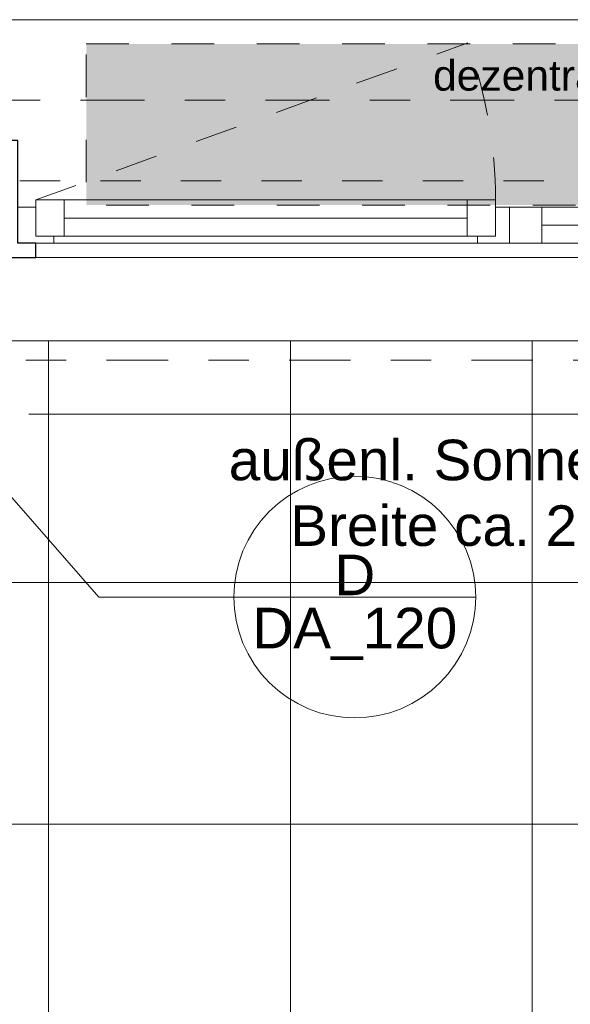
# Model space of a CAD drawing. Header units: metres. Extents: x -180 to 4, y -50 to 6.
# Tile 172 of 256: x -90.82 to -89.46, y -33.44 to -31. Entities that reach past the tile are written whole.
import ezdxf

# ---------------------------------------------------------------- set-up
doc = ezdxf.new("R2010")
doc.units = ezdxf.units.M
doc.header["$LTSCALE"] = 0.05
doc.header["$PDMODE"] = 1
doc.header["$PDSIZE"] = -2
for name, pattern in [('ISO-10 Strichpunktlinie', [4.699, 3.048, -0.762, 0.127, -0.762]), ('Linienart-20', [2.116531, 1.058062, -1.058469]), ('Linienart-34', [4.233, 2.116, -2.117]), ('Linienart-53', [5.291531, 3.175, -1.058062, 0.352704, -0.705764])]:
    doc.linetypes.add(name, pattern=pattern)
for name, color, linetype, lineweight, true_color in [('30 -33 Aussenwände- 7 Fassade_ Elemente', 7, 'Continuous', 9, 0x00aacc), ('30 -35 Decken- 1 Konstruktion-Träger- Stahlbeton', 7, 'Continuous', 13, 0x33aa00), ('70 -72 Beschriftung- 1 Beschriftung allgemein', 7, 'Continuous', 9, 0xff6633), ('70 -72 Beschriftung- 7 Detailverweise', 7, 'Continuous', 9, 0x00dd00), ('70 -72 Beschriftung- 7 Detailverweise Linie', 7, 'Continuous', 9, 0x00dd00), ('70 -73 Bauteildarst.- 3 verdeckt 0.35', 4, 'Linienart-34', 35, 0x00ffff), ('CW-Unsichtbar', 7, 'Continuous', 9, 0x599559)]:
    doc.layers.add(name, color=color, linetype=linetype, lineweight=lineweight, true_color=true_color)
for name, color, linetype, lineweight in [('30 -33 Aussenwände- 8 Sonnenschutz', 7, 'Continuous', 9), ('60- 61 allgemeine Ausstattung- 4 Terrassen', 7, 'Continuous', 9), ('70 -71 Achsen- 1 Gebäudeachsen', 7, 'Linienart-53', 18), ('Keine', 7, 'Continuous', 9)]:
    doc.layers.add(name, color=color, linetype=linetype, lineweight=lineweight)
doc.styles.add('Arial', font='arial.ttf')

# ---------------------------------------------------------------- blocks, each defined once
blk = doc.blocks.new('Gruppe-2777')
at = {"color": 255, "linetype": 'Continuous', "lineweight": 9, "transparency": 33554687}
blk.add_wipeout([(-0.605, 0.035), (-0.605, -0.225), (0.605, -0.225), (0.605, 0.035)], dxfattribs=at).dxf.layer = '30 -33 Aussenwände- 7 Fassade_ Elemente'
at = {"layer": '30 -33 Aussenwände- 7 Fassade_ Elemente', "color": 7, "linetype": 'Continuous', "lineweight": 9, "transparency": 33554687, "flags": 128}
blk.add_lwpolyline([(-0.605, 0.035), (-0.605, -0.225), (0.605, -0.225), (0.605, 0.035)], dxfattribs=at)
blk = doc.blocks.new('Gruppe-2778')
at = {"color": 255, "linetype": 'Continuous', "lineweight": 9, "transparency": 33554687}
blk.add_wipeout([(-0.605, 0.125), (-0.605, 0.225), (0.605, 0.225), (0.605, 0.125)], dxfattribs=at).dxf.layer = '30 -33 Aussenwände- 7 Fassade_ Elemente'
at = {"layer": '30 -33 Aussenwände- 7 Fassade_ Elemente', "color": 7, "linetype": 'Continuous', "lineweight": 9, "transparency": 33554687, "flags": 128}
blk.add_lwpolyline([(-0.605, 0.125), (-0.605, 0.225), (0.605, 0.225), (0.605, 0.125)], dxfattribs=at)
blk = doc.blocks.new('Gruppe-2779')
at = {"color": 255, "linetype": 'Continuous', "lineweight": 5, "transparency": 33554687}
blk.add_wipeout([(-0.525, 0.1075), (-0.525, 0.125), (0.525, 0.125), (0.525, 0.1075)], dxfattribs=at).dxf.layer = '30 -33 Aussenwände- 7 Fassade_ Elemente'
blk = doc.blocks.new('Gruppe-2780')
at = {"layer": '30 -33 Aussenwände- 7 Fassade_ Elemente', "color": 7, "linetype": 'Continuous', "lineweight": 9, "transparency": 33554687}
blk.add_line((-0.525, 0.125), (0.525, 0.125), dxfattribs=at)
at = {"color": 255, "linetype": 'Continuous', "lineweight": 9, "transparency": 33554687}
blk.add_wipeout([(-0.5, 0.1075), (0.5, 0.1075), (0.5, 0.0175), (-0.5, 0.0175)], dxfattribs=at).dxf.layer = '30 -33 Aussenwände- 7 Fassade_ Elemente'
at = {"layer": '30 -33 Aussenwände- 7 Fassade_ Elemente', "color": 7, "linetype": 'Continuous', "lineweight": 9, "transparency": 33554687}
blk.add_line((-0.5, 0.0625), (0.5, 0.0625), dxfattribs=at)
at = {"layer": '30 -33 Aussenwände- 7 Fassade_ Elemente', "color": 7, "linetype": 'Continuous', "lineweight": 9, "transparency": 33554687, "flags": 128}
blk.add_lwpolyline([(-0.5, 0.1075), (0.5, 0.1075), (0.5, 0.0175), (-0.5, 0.0175)], close=True, dxfattribs=at)
blk = doc.blocks.new('Gruppe-2781')
at = {"color": 255, "linetype": 'Continuous', "lineweight": 9, "transparency": 33554687}
for points in [[(-0.605, 0.125), (-0.525, 0.125), (-0.525, 0.035), (-0.605, 0.035)], [(0.605, 0.125), (0.525, 0.125), (0.525, 0.035), (0.605, 0.035)]]:
    blk.add_wipeout(points, dxfattribs=at).dxf.layer = '30 -33 Aussenwände- 7 Fassade_ Elemente'
at = {"layer": '30 -33 Aussenwände- 7 Fassade_ Elemente', "color": 7, "linetype": 'Continuous', "lineweight": 9, "transparency": 33554687, "flags": 128}
for points in [[(-0.605, 0.125), (-0.525, 0.125), (-0.525, 0.035), (-0.605, 0.035)], [(0.605, 0.125), (0.525, 0.125), (0.525, 0.035), (0.605, 0.035)]]:
    blk.add_lwpolyline(points, close=True, dxfattribs=at)
at = {"color": 255, "linetype": 'Continuous', "lineweight": 9, "transparency": 33554687}
for points in [[(-0.57, 0.1075), (-0.5, 0.1075), (-0.5, 0.0175), (-0.57, 0.0175)], [(0.5, 0.1075), (0.57, 0.1075), (0.57, 0.0175), (0.5, 0.0175)]]:
    blk.add_wipeout(points, dxfattribs=at).dxf.layer = '30 -33 Aussenwände- 7 Fassade_ Elemente'
at = {"layer": '30 -33 Aussenwände- 7 Fassade_ Elemente', "color": 7, "linetype": 'Continuous', "lineweight": 9, "transparency": 33554687}
for p, q in [((-0.57, 0.0175), (-0.57, 0.1075)), ((-0.5, 0.1075), (-0.5, 0.0175)), ((-0.5, 0.0175), (-0.5, 0.1075)), ((0.5, 0.1075), (0.5, 0.0175)), ((0.5, 0.0175), (0.5, 0.1075)), ((0.57, 0.0175), (0.57, 0.1075))]:
    blk.add_line(p, q, dxfattribs=at)
at = {"layer": '30 -33 Aussenwände- 7 Fassade_ Elemente', "color": 7, "linetype": 'Continuous', "lineweight": 9, "transparency": 33554687, "flags": 128}
for points in [[(-0.57, 0.1075), (-0.5, 0.1075), (-0.5, 0.0175), (-0.57, 0.0175)], [(0.5, 0.1075), (0.57, 0.1075), (0.57, 0.0175), (0.5, 0.0175)]]:
    blk.add_lwpolyline(points, close=True, dxfattribs=at)
blk = doc.blocks.new('Gruppe-2782')
at = {"layer": '30 -33 Aussenwände- 7 Fassade_ Elemente', "color": 7, "transparency": 33554687}
for name in ['Gruppe-2778', 'Gruppe-2777']:
    blk.add_blockref(name, (0, 0), dxfattribs=at)
blk.add_blockref('Gruppe-2779', (0, 0), dxfattribs=at)
blk.add_blockref('Gruppe-2780', (0, 0), dxfattribs=at)
blk.add_blockref('Gruppe-2781', (0, 0), dxfattribs=at)
blk = doc.blocks.new('Fenster (2D)-103')
at = {"layer": 'CW-Unsichtbar', "linetype": 'Continuous', "lineweight": 5, "transparency": 33554687}
for p in [(-0.605, 0), (0.605, 0)]:
    blk.add_point(p, dxfattribs=at)
at = {"layer": '30 -33 Aussenwände- 7 Fassade_ Elemente', "color": 0, "flags": 1}
for tag in ['IFC_UUID', 'instanceID']:
    blk.add_attdef(tag, (-90.816, -31.652), '', height=0.00018, dxfattribs=at)
at = {"layer": '30 -33 Aussenwände- 7 Fassade_ Elemente', "color": 7, "transparency": 33554687}
blk.add_blockref('Gruppe-2782', (0, 0), dxfattribs=at)
blk = doc.blocks.new('Gruppe-2795')
at = {"color": 255, "linetype": 'Continuous', "lineweight": 9, "transparency": 33554687}
blk.add_wipeout([(-0.605, 0.035), (-0.605, -0.225), (0.605, -0.225), (0.605, 0.035)], dxfattribs=at).dxf.layer = '30 -33 Aussenwände- 7 Fassade_ Elemente'
at = {"layer": '30 -33 Aussenwände- 7 Fassade_ Elemente', "color": 7, "linetype": 'Continuous', "lineweight": 9, "transparency": 33554687, "flags": 128}
blk.add_lwpolyline([(-0.605, 0.035), (-0.605, -0.225), (0.605, -0.225), (0.605, 0.035)], dxfattribs=at)
blk = doc.blocks.new('Gruppe-2796')
at = {"color": 255, "linetype": 'Continuous', "lineweight": 9, "transparency": 33554687}
blk.add_wipeout([(-0.605, 0.125), (-0.605, 0.225), (0.605, 0.225), (0.605, 0.125)], dxfattribs=at).dxf.layer = '30 -33 Aussenwände- 7 Fassade_ Elemente'
at = {"layer": '30 -33 Aussenwände- 7 Fassade_ Elemente', "color": 7, "linetype": 'Continuous', "lineweight": 9, "transparency": 33554687, "flags": 128}
blk.add_lwpolyline([(-0.605, 0.125), (-0.605, 0.225), (0.605, 0.225), (0.605, 0.125)], dxfattribs=at)
blk = doc.blocks.new('Gruppe-2797')
at = {"color": 255, "linetype": 'Continuous', "lineweight": 5, "transparency": 33554687}
blk.add_wipeout([(-0.525, 0.1075), (-0.525, 0.125), (0.525, 0.125), (0.525, 0.1075)], dxfattribs=at).dxf.layer = '30 -33 Aussenwände- 7 Fassade_ Elemente'
blk = doc.blocks.new('Gruppe-2798')
at = {"layer": '30 -33 Aussenwände- 7 Fassade_ Elemente', "color": 7, "linetype": 'Continuous', "lineweight": 9, "transparency": 33554687}
blk.add_line((-0.525, 0.125), (0.525, 0.125), dxfattribs=at)
at = {"color": 255, "linetype": 'Continuous', "lineweight": 9, "transparency": 33554687}
blk.add_wipeout([(-0.525, 0.125), (0.525, 0.125), (0.525, 0.035), (-0.525, 0.035)], dxfattribs=at).dxf.layer = '30 -33 Aussenwände- 7 Fassade_ Elemente'
at = {"layer": '30 -33 Aussenwände- 7 Fassade_ Elemente', "color": 7, "linetype": 'Continuous', "lineweight": 9, "transparency": 33554687}
blk.add_line((0.525, 0.08), (-0.525, 0.08), dxfattribs=at)
at = {"layer": '30 -33 Aussenwände- 7 Fassade_ Elemente', "color": 7, "linetype": 'Continuous', "lineweight": 9, "transparency": 33554687, "flags": 128}
blk.add_lwpolyline([(-0.525, 0.125), (0.525, 0.125), (0.525, 0.035), (-0.525, 0.035)], close=True, dxfattribs=at)
blk = doc.blocks.new('Gruppe-2799')
at = {"color": 255, "linetype": 'Continuous', "lineweight": 9, "transparency": 33554687}
for points in [[(-0.605, 0.125), (-0.525, 0.125), (-0.525, 0.035), (-0.605, 0.035)], [(0.605, 0.125), (0.525, 0.125), (0.525, 0.035), (0.605, 0.035)]]:
    blk.add_wipeout(points, dxfattribs=at).dxf.layer = '30 -33 Aussenwände- 7 Fassade_ Elemente'
at = {"layer": '30 -33 Aussenwände- 7 Fassade_ Elemente', "color": 7, "linetype": 'Continuous', "lineweight": 9, "transparency": 33554687}
for p, q in [((-0.605, 0.035), (-0.605, 0.125)), ((-0.525, 0.035), (-0.525, 0.125)), ((0.525, 0.035), (0.525, 0.125)), ((0.605, 0.035), (0.605, 0.125))]:
    blk.add_line(p, q, dxfattribs=at)
at = {"layer": '30 -33 Aussenwände- 7 Fassade_ Elemente', "color": 7, "linetype": 'Continuous', "lineweight": 9, "transparency": 33554687, "flags": 128}
for points in [[(-0.605, 0.125), (-0.525, 0.125), (-0.525, 0.035), (-0.605, 0.035)], [(0.605, 0.125), (0.525, 0.125), (0.525, 0.035), (0.605, 0.035)]]:
    blk.add_lwpolyline(points, close=True, dxfattribs=at)
blk = doc.blocks.new('Gruppe-2800')
at = {"layer": '30 -33 Aussenwände- 7 Fassade_ Elemente', "color": 7, "transparency": 33554687}
for name in ['Gruppe-2796', 'Gruppe-2795']:
    blk.add_blockref(name, (0, 0), dxfattribs=at)
blk.add_blockref('Gruppe-2797', (0, 0), dxfattribs=at)
blk.add_blockref('Gruppe-2798', (0, 0), dxfattribs=at)
blk.add_blockref('Gruppe-2799', (0, 0), dxfattribs=at)
blk = doc.blocks.new('Fenster (2D)-104')
at = {"layer": 'CW-Unsichtbar', "linetype": 'Continuous', "lineweight": 5, "transparency": 33554687}
for p in [(-0.605, 0), (0.605, 0)]:
    blk.add_point(p, dxfattribs=at)
at = {"layer": '30 -33 Aussenwände- 7 Fassade_ Elemente', "color": 0, "flags": 1}
for tag in ['IFC_UUID', 'instanceID']:
    blk.add_attdef(tag, (-89.606, -31.652), '', height=0.00018, dxfattribs=at)
at = {"layer": '30 -33 Aussenwände- 7 Fassade_ Elemente', "color": 7, "transparency": 33554687}
blk.add_blockref('Gruppe-2800', (0, 0), dxfattribs=at)
blk = doc.blocks.new('Gruppe-2801')
at = {"color": 255}
blk.add_wipeout([(-89.606, -31.462), (-88.386, -31.462), (-88.386, -31.552), (-89.606, -31.552)], dxfattribs=at).dxf.layer = '30 -33 Aussenwände- 7 Fassade_ Elemente'
at = {"layer": '30 -33 Aussenwände- 7 Fassade_ Elemente', "flags": 128}
blk.add_lwpolyline([(-89.606, -31.462), (-88.386, -31.462), (-88.386, -31.552), (-89.606, -31.552)], close=True, dxfattribs=at)
at = {"color": 255, "lineweight": 18}
for points in [[(-89.606, -31.462), (-89.526, -31.462), (-89.526, -31.552), (-89.606, -31.552)], [(-88.476, -31.462), (-88.386, -31.462), (-88.386, -31.552), (-88.476, -31.552)]]:
    blk.add_wipeout(points, dxfattribs=at).dxf.layer = '30 -33 Aussenwände- 7 Fassade_ Elemente'
at = {"layer": '30 -33 Aussenwände- 7 Fassade_ Elemente', "lineweight": 18}
blk.add_line((-89.526, -31.507), (-88.476, -31.507), dxfattribs=at)
at = {"layer": '30 -33 Aussenwände- 7 Fassade_ Elemente', "lineweight": 18, "flags": 128}
for points in [[(-89.606, -31.462), (-89.526, -31.462), (-89.526, -31.552), (-89.606, -31.552)], [(-88.476, -31.462), (-88.386, -31.462), (-88.386, -31.552), (-88.476, -31.552)]]:
    blk.add_lwpolyline(points, close=True, dxfattribs=at)
at = {"color": 255}
blk.add_wipeout([(-90.826, -31.462), (-89.606, -31.462), (-89.606, -31.552), (-90.826, -31.552)], dxfattribs=at).dxf.layer = '30 -33 Aussenwände- 7 Fassade_ Elemente'
at = {"layer": '30 -33 Aussenwände- 7 Fassade_ Elemente', "flags": 128}
blk.add_lwpolyline([(-90.826, -31.462), (-89.606, -31.462), (-89.606, -31.552), (-90.826, -31.552)], close=True, dxfattribs=at)
at = {"color": 255, "lineweight": 18}
for points in [[(-90.826, -31.462), (-90.736, -31.462), (-90.736, -31.552), (-90.826, -31.552)], [(-89.686, -31.462), (-89.606, -31.462), (-89.606, -31.552), (-89.686, -31.552)]]:
    blk.add_wipeout(points, dxfattribs=at).dxf.layer = '30 -33 Aussenwände- 7 Fassade_ Elemente'
at = {"layer": '30 -33 Aussenwände- 7 Fassade_ Elemente', "lineweight": 18, "flags": 128}
for points in [[(-90.826, -31.462), (-90.736, -31.462), (-90.736, -31.552), (-90.826, -31.552)], [(-89.686, -31.462), (-89.606, -31.462), (-89.606, -31.552), (-89.686, -31.552)]]:
    blk.add_lwpolyline(points, close=True, dxfattribs=at)
at = {"color": 255}
blk.add_wipeout([(-90.781, -31.4445), (-89.641, -31.4445), (-89.641, -31.5345), (-90.781, -31.5345)], dxfattribs=at).dxf.layer = '30 -33 Aussenwände- 7 Fassade_ Elemente'
at = {"layer": '30 -33 Aussenwände- 7 Fassade_ Elemente', "flags": 128}
blk.add_lwpolyline([(-90.781, -31.4445), (-89.641, -31.4445), (-89.641, -31.5345), (-90.781, -31.5345)], close=True, dxfattribs=at)
at = {"color": 255, "lineweight": 18}
for points in [[(-90.781, -31.4445), (-90.711, -31.4445), (-90.711, -31.5345), (-90.781, -31.5345)], [(-89.711, -31.4445), (-89.641, -31.4445), (-89.641, -31.5345), (-89.711, -31.5345)]]:
    blk.add_wipeout(points, dxfattribs=at).dxf.layer = '30 -33 Aussenwände- 7 Fassade_ Elemente'
at = {"layer": '30 -33 Aussenwände- 7 Fassade_ Elemente', "linetype": 'Linienart-34'}
blk.add_line((-90.781, -31.4445), (-89.7098, -31.0546), dxfattribs=at)
at = {"layer": '30 -33 Aussenwände- 7 Fassade_ Elemente', "lineweight": 18}
blk.add_line((-89.711, -31.4895), (-90.711, -31.4895), dxfattribs=at)
at = {"layer": '30 -33 Aussenwände- 7 Fassade_ Elemente', "lineweight": 18, "flags": 128}
for points in [[(-90.781, -31.4445), (-90.711, -31.4445), (-90.711, -31.5345), (-90.781, -31.5345)], [(-89.711, -31.4445), (-89.641, -31.4445), (-89.641, -31.5345), (-89.711, -31.5345)]]:
    blk.add_lwpolyline(points, close=True, dxfattribs=at)
at = {"layer": '30 -33 Aussenwände- 7 Fassade_ Elemente', "linetype": 'Linienart-34'}
blk.add_arc((-90.781, -31.4445), 1.14, 360, 20, dxfattribs=at)
blk = doc.blocks.new('Gruppe-2816')
at = {"layer": '30 -33 Aussenwände- 7 Fassade_ Elemente', "rotation": 180}
blk.add_blockref('Fenster (2D)-103', (-90.211, -31.427), dxfattribs=at)
blk.add_blockref('Fenster (2D)-104', (-89.001, -31.427), dxfattribs=at)
at = {"color": 255}
blk.add_wipeout([(-91.171, -31.794), (-82.921, -31.794), (-82.921, -30.997), (-91.171, -30.997)], dxfattribs=at).dxf.layer = '30 -33 Aussenwände- 7 Fassade_ Elemente'
blk.add_wipeout([(-90.946, -31.552), (-90.946, -30.997), (-83.146, -30.997), (-83.146, -31.552), (-82.991, -31.552), (-82.991, -31.794), (-91.101, -31.794), (-91.101, -31.552)], dxfattribs=at).dxf.layer = '30 -33 Aussenwände- 7 Fassade_ Elemente'
at = {"layer": '30 -33 Aussenwände- 7 Fassade_ Elemente', "flags": 128}
blk.add_lwpolyline([(-90.946, -31.552), (-90.946, -30.997), (-83.146, -30.997), (-83.146, -31.552), (-82.991, -31.552), (-82.991, -31.794), (-91.101, -31.794), (-91.101, -31.552)], close=True, dxfattribs=at)
at = {"layer": '30 -33 Aussenwände- 7 Fassade_ Elemente', "color": 7}
blk.add_blockref('Gruppe-2801', (0, 0), dxfattribs=at)
at = {"color": 255, "lineweight": 25}
blk.add_wipeout([(-90.781, -31.587), (-90.781, -31.552), (-90.826, -31.552), (-90.826, -31.297), (-90.946, -31.297), (-90.946, -31.587)], dxfattribs=at).dxf.layer = '30 -33 Aussenwände- 7 Fassade_ Elemente'
at = {"layer": '30 -33 Aussenwände- 7 Fassade_ Elemente', "lineweight": 25, "flags": 128}
blk.add_lwpolyline([(-90.781, -31.587), (-90.781, -31.552), (-90.826, -31.552), (-90.826, -31.297), (-90.946, -31.297), (-90.946, -31.587)], close=True, dxfattribs=at)
blk = doc.blocks.new('Gruppe-4181')
at = {"layer": '30 -35 Decken- 1 Konstruktion-Träger- Stahlbeton', "color": 7, "linetype": 'Linienart-20', "lineweight": 13, "transparency": 33554687}
blk.add_line((-99.221, -31.397), (-74.871, -31.397), dxfattribs=at)
at = {"layer": '30 -35 Decken- 1 Konstruktion-Träger- Stahlbeton', "color": 0, "flags": 1}
for tag in ['IFC_UUID', 'instanceID']:
    blk.add_attdef(tag, (-99.221, -31.397), '', height=0.00018, dxfattribs=at)
blk = doc.blocks.new('_03-OG3_Tragwerk (2D)')
at = {"layer": '30 -33 Aussenwände- 7 Fassade_ Elemente', "color": 7}
blk.add_blockref('Gruppe-2816', (0, 0), dxfattribs=at)
at = {"layer": '30 -35 Decken- 1 Konstruktion-Träger- Stahlbeton'}
blk.add_blockref('Gruppe-4181', (0, 0), dxfattribs=at)
blk = doc.blocks.new('Gruppe-6717')
at = {"layer": '30 -33 Aussenwände- 7 Fassade_ Elemente', "linetype": 'Continuous', "lineweight": 0, "transparency": 33554457}
blk.add_hatch(color=251, dxfattribs=at).paths.add_polyline_path([(-90.656, -31.057), (-88.556, -31.057), (-88.556, -31.457), (-90.656, -31.457)])
at = {"layer": '30 -33 Aussenwände- 7 Fassade_ Elemente', "color": 251, "linetype": 'Linienart-34', "flags": 128}
blk.add_lwpolyline([(-90.656, -31.057), (-88.556, -31.057), (-88.556, -31.457), (-90.656, -31.457)], close=True, dxfattribs=at)
at = {"layer": '30 -33 Aussenwände- 7 Fassade_ Elemente', "color": 251, "insert": (-88.576, -31.0975), "char_height": 0.075516, "width": 1.38, "attachment_point": 3, "line_spacing_factor": 0.973705, "style": 'Arial'}
blk.add_mtext('dezentrales Lüftungsgerät', dxfattribs=at)
blk = doc.blocks.new('Gruppe-6967')
at = {"layer": '70 -72 Beschriftung- 1 Beschriftung allgemein', "color": 252, "true_color": 0x888888}
blk.add_line((-90.798, -31.9762), (-88.448, -31.9762), dxfattribs=at)
at = {"layer": '70 -72 Beschriftung- 1 Beschriftung allgemein', "color": 7, "insert": (-89.6029, -32.0395), "char_height": 0.100689, "width": 1.6, "attachment_point": 2, "line_spacing_factor": 0.970891, "style": 'Arial'}
blk.add_mtext('außenl. Sonnenschutz\\PBreite ca. 244 cm', dxfattribs=at)
blk = doc.blocks.new('Gruppe-7750')
at = {"layer": '70 -72 Beschriftung- 7 Detailverweise'}
blk.add_line((0.935, 0), (0.335, 0), dxfattribs=at)
at = {"layer": '70 -72 Beschriftung- 7 Detailverweise', "flags": 128}
blk.add_lwpolyline([(0.935, 0), (0.9336, -0.0294), (0.9292, -0.0585), (0.9221, -0.0871), (0.9122, -0.1148), (0.8996, -0.1414), (0.8844, -0.1667), (0.8669, -0.1903), (0.8471, -0.2121), (0.8253, -0.2319), (0.8017, -0.2494), (0.7764, -0.2646), (0.7498, -0.2772), (0.7221, -0.2871), (0.6935, -0.2942), (0.6644, -0.2986), (0.635, -0.3), (0.6056, -0.2986), (0.5765, -0.2942), (0.5479, -0.2871), (0.5202, -0.2772), (0.4936, -0.2646), (0.4683, -0.2494), (0.4447, -0.2319), (0.4229, -0.2121), (0.4031, -0.1903), (0.3856, -0.1667), (0.3704, -0.1414), (0.3578, -0.1148), (0.3479, -0.0871), (0.3408, -0.0585), (0.3364, -0.0294), (0.335, 0), (0.3364, 0.0294), (0.3408, 0.0585), (0.3479, 0.0871), (0.3578, 0.1148), (0.3704, 0.1414), (0.3856, 0.1667), (0.4031, 0.1903), (0.4229, 0.2121), (0.4447, 0.2319), (0.4683, 0.2494), (0.4936, 0.2646), (0.5202, 0.2772), (0.5479, 0.2871), (0.5765, 0.2942), (0.6056, 0.2986), (0.635, 0.3), (0.6644, 0.2986), (0.6935, 0.2942), (0.7221, 0.2871), (0.7498, 0.2772), (0.7764, 0.2646), (0.8017, 0.2494), (0.8253, 0.2319), (0.8471, 0.2121), (0.8669, 0.1903), (0.8844, 0.1667), (0.8996, 0.1414), (0.9122, 0.1148), (0.9221, 0.0871), (0.9292, 0.0585), (0.9336, 0.0294)], close=True, dxfattribs=at)
at = {"layer": '70 -72 Beschriftung- 7 Detailverweise'}
blk.add_point((0.635, 0), dxfattribs=at)
at = {"layer": '70 -72 Beschriftung- 7 Detailverweise', "line_spacing_factor": 0.96878, "style": 'Arial'}
for s, insert, char_height, attachment_point in [('D', (0.635, 0.0046), 0.1007, 8), ('DA_120', (0.635, -0.0267), 0.10069, 2)]:
    blk.add_mtext(s, dxfattribs=dict(at, insert=insert, char_height=char_height, attachment_point=attachment_point))
blk = doc.blocks.new('Referenzmarkierung-7')
at = {"layer": '70 -72 Beschriftung- 7 Detailverweise', "transparency": 33554687}
for q in [(-0.466, 0.533), (0.635, 0)]:
    blk.add_line((0, 0), q, dxfattribs=at)
at = {"layer": '70 -72 Beschriftung- 7 Detailverweise', "color": 7, "transparency": 33554687}
blk.add_blockref('Gruppe-7750', (0, 0), dxfattribs=at)
blk = doc.blocks.new('Gruppe-7859')
at = {"layer": '60- 61 allgemeine Ausstattung- 4 Terrassen', "linetype": 'Continuous', "lineweight": 9, "transparency": 33554534}
h = blk.add_hatch(dxfattribs=at)
h.set_pattern_fill('Platte 60_60 SRF-1', style=0, pattern_type=2)
h.set_pattern_definition([(90, (-83.55, -31.79404), (-0.6, 7e-17), []), (0, (-83.55, -31.79404), (0, 0.6), [])])
h.paths.add_polyline_path([(-91.3504, -37.194), (-98.824, -37.194), (-98.824, -39.2803), (-98.824, -39.2803), (-98.824, -39.837), (-96.571, -39.837), (-96.571, -39.717), (-83.5504, -39.717), (-83.5504, -37.187), (-83.5503, -36.06), (-83.5504, -36.06), (-83.5504, -33.594), (-75.268, -33.594), (-75.268, -31.794), (-91.3504, -31.794)])
at = {"layer": '60- 61 allgemeine Ausstattung- 4 Terrassen', "color": 252, "linetype": 'Continuous', "lineweight": 9, "true_color": 0x888888, "transparency": 33554687, "flags": 128}
blk.add_lwpolyline([(-91.3504, -37.194), (-98.824, -37.194), (-98.824, -39.2803), (-98.824, -39.2803), (-98.824, -39.837), (-96.571, -39.837), (-96.571, -39.717), (-83.5504, -39.717), (-83.5504, -37.187), (-83.5503, -36.06), (-83.5504, -36.06), (-83.5504, -33.594), (-75.268, -33.594), (-75.268, -31.794), (-91.3504, -31.794)], close=True, dxfattribs=at)
at = {"layer": '70 -72 Beschriftung- 7 Detailverweise', "transparency": 33554687}
for q in [(-91.091, -31.897), (-89.99, -32.43)]:
    blk.add_line((-90.625, -32.43), q, dxfattribs=at)
at = {"layer": '70 -72 Beschriftung- 7 Detailverweise'}
blk.add_line((-89.69, -32.43), (-90.29, -32.43), dxfattribs=at)
at = {"layer": '70 -72 Beschriftung- 7 Detailverweise', "flags": 128}
blk.add_lwpolyline([(-89.69, -32.43), (-89.6914, -32.4594), (-89.6958, -32.4885), (-89.7029, -32.5171), (-89.7128, -32.5448), (-89.7254, -32.5714), (-89.7406, -32.5967), (-89.7581, -32.6203), (-89.7779, -32.6421), (-89.7997, -32.6619), (-89.8233, -32.6794), (-89.8486, -32.6946), (-89.8752, -32.7072), (-89.9029, -32.7171), (-89.9315, -32.7242), (-89.9606, -32.7286), (-89.99, -32.73), (-90.0194, -32.7286), (-90.0485, -32.7242), (-90.0771, -32.7171), (-90.1048, -32.7072), (-90.1314, -32.6946), (-90.1567, -32.6794), (-90.1803, -32.6619), (-90.2021, -32.6421), (-90.2219, -32.6203), (-90.2394, -32.5967), (-90.2546, -32.5714), (-90.2672, -32.5448), (-90.2771, -32.5171), (-90.2842, -32.4885), (-90.2886, -32.4594), (-90.29, -32.43), (-90.2886, -32.4006), (-90.2842, -32.3715), (-90.2771, -32.3429), (-90.2672, -32.3152), (-90.2546, -32.2886), (-90.2394, -32.2633), (-90.2219, -32.2397), (-90.2021, -32.2179), (-90.1803, -32.1981), (-90.1567, -32.1806), (-90.1314, -32.1654), (-90.1048, -32.1528), (-90.0771, -32.1429), (-90.0485, -32.1358), (-90.0194, -32.1314), (-89.99, -32.13), (-89.9606, -32.1314), (-89.9315, -32.1358), (-89.9029, -32.1429), (-89.8752, -32.1528), (-89.8486, -32.1654), (-89.8233, -32.1806), (-89.7997, -32.1981), (-89.7779, -32.2179), (-89.7581, -32.2397), (-89.7406, -32.2633), (-89.7254, -32.2886), (-89.7128, -32.3152), (-89.7029, -32.3429), (-89.6958, -32.3715), (-89.6914, -32.4006)], close=True, dxfattribs=at)
at = {"layer": '70 -72 Beschriftung- 7 Detailverweise'}
blk.add_point((-89.99, -32.43), dxfattribs=at)
blk.add_blockref('Referenzmarkierung-7', (-90.625, -32.43), dxfattribs=at)
at = {"layer": '70 -72 Beschriftung- 7 Detailverweise', "line_spacing_factor": 0.96878, "style": 'Arial'}
for s, insert, char_height, attachment_point in [('D', (-89.99, -32.4254), 0.1007, 8), ('DA_120', (-89.99, -32.4567), 0.10069, 2)]:
    blk.add_mtext(s, dxfattribs=dict(at, insert=insert, char_height=char_height, attachment_point=attachment_point))
blk = doc.blocks.new('_OG3_2D (2D)')
at = {"layer": '30 -33 Aussenwände- 7 Fassade_ Elemente', "flags": 128}
blk.add_lwpolyline([(-0.03099996, -0.05704198), (-0.03099996, -20.33704198), (-24.78099996, -20.33704198), (-24.78099996, -31.58704198), (-50.31099996, -31.58704198), (-50.31099996, -20.33704198), (-74.28099996, -20.33704198), (-74.28099996, -31.58704198), (-99.81099996, -31.58704198), (-99.81099996, -11.30704198), (-83.31099996, -11.30704198), (-83.31099996, -0.05704198), (-49.53099996, -0.05704198), (-49.53099996, -11.30704198), (-33.81099996, -11.30704198), (-33.81099996, -0.05704198)], close=True, dxfattribs=at)
at = {"layer": '70 -72 Beschriftung- 7 Detailverweise Linie', "linetype": 'ISO-10 Strichpunktlinie', "flags": 128}
blk.add_lwpolyline([(-74.61906156, -31.84206688), (-99.39743781, -31.84206688), (-99.39743781, -30.89563847), (-74.61906156, -30.89563847)], close=True, dxfattribs=at)
at = {"layer": '30 -33 Aussenwände- 8 Sonnenschutz', "color": 7}
blk.add_blockref('Gruppe-6967', (0, 0), dxfattribs=at)
at = {"layer": '70 -73 Bauteildarst.- 3 verdeckt 0.35', "color": 7}
blk.add_blockref('Gruppe-6717', (0, 0), dxfattribs=at)
at = {"layer": '70 -72 Beschriftung- 1 Beschriftung allgemein', "color": 7}
blk.add_blockref('Gruppe-7859', (0, 0), dxfattribs=at)
blk = doc.blocks.new('_Achsen (3D)')
at = {"layer": '70 -71 Achsen- 1 Gebäudeachsen', "transparency": 33554687}
blk.add_line((-179.668, -31.197), (3.826, -31.197), dxfattribs=at)

msp = doc.modelspace()

# ---------------------------------------------------------------- block references
at = {"layer": 'Keine', "color": 1}
msp.add_blockref('_03-OG3_Tragwerk (2D)', (0, 0), dxfattribs=at)

# ---------------------------------------------------------------- next in the draw order: block references
msp.add_blockref('_OG3_2D (2D)', (0, 0), dxfattribs=at)

# ---------------------------------------------------------------- next in the draw order: block references
msp.add_blockref('_Achsen (3D)', (0, 0), dxfattribs=at)

doc.saveas('drawing.dxf')
